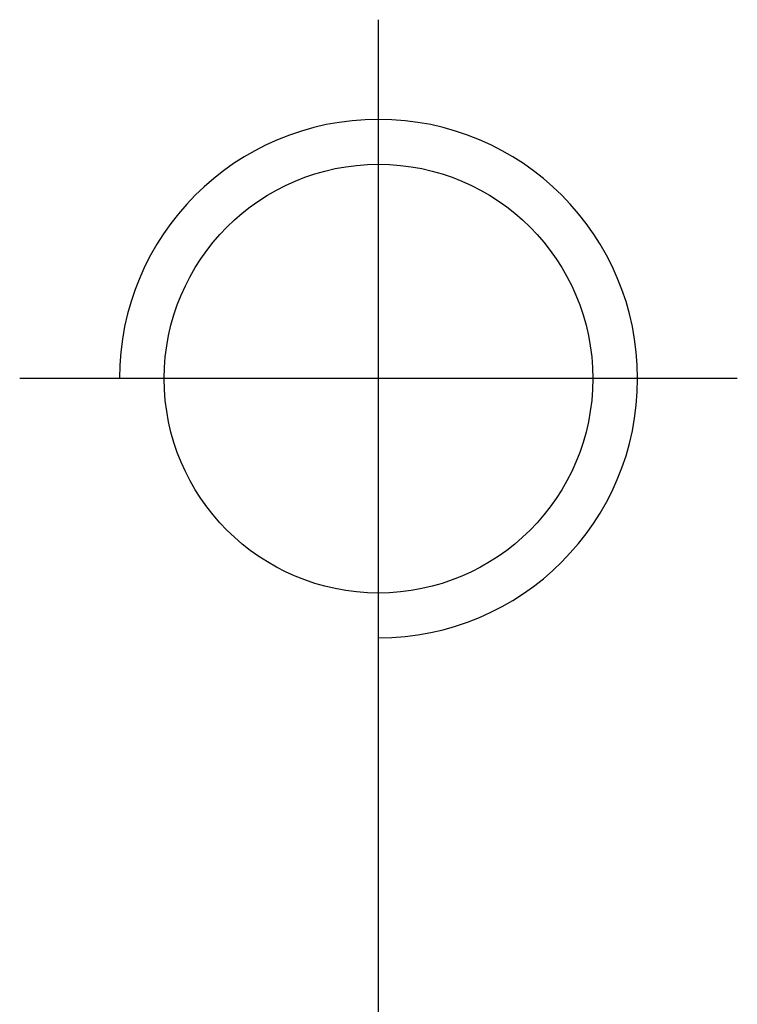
# Model space of a CAD drawing. Header units: millimetres. Extents: x 443 to 3685, y -1599 to 860.
# Tile 153 of 256: x 742.36 to 745.96, y -566.2 to -561.26. Entities that reach past the tile are written whole.
import ezdxf

# ---------------------------------------------------------------- set-up
doc = ezdxf.new("R2010")
doc.units = ezdxf.units.MM
doc.layers.get('0').update_dxf_attribs({"linetype": 'CONTINUOUS'})

msp = doc.modelspace()

# ---------------------------------------------------------------- linework, layer by layer
at = {"ltscale": 0.2}
for p, q in [((744.1648, -564.8628), (744.1648, -561.2628)), ((744.1648, -588.4753), (744.1648, -562.7255)), ((745.9648, -563.0628), (742.3648, -563.0628))]:
    msp.add_line(p, q, dxfattribs=at)
at = {"linetype": 'Continuous'}
msp.add_circle((744.1648, -563.0628), 1.075, dxfattribs=at)
msp.add_arc((744.1648, -563.0628), 1.3, 270, 180)

doc.saveas('drawing.dxf')
